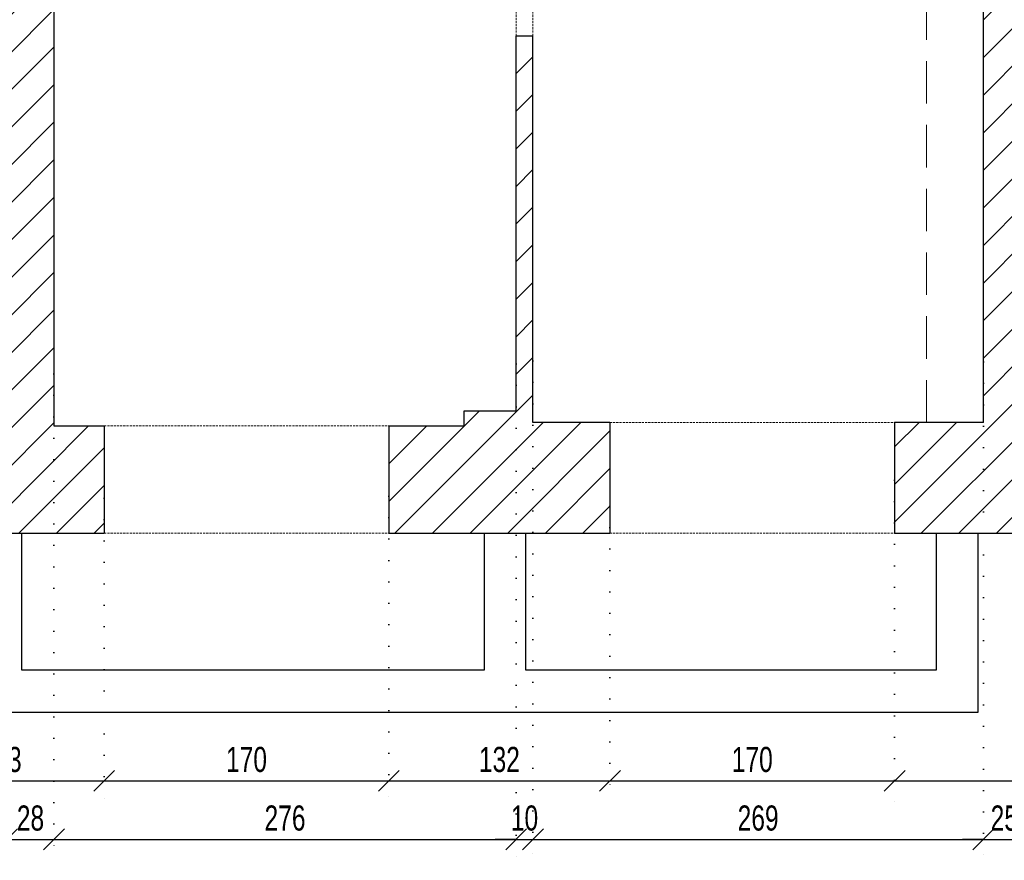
# Model space of a CAD drawing. Header units: millimetres. Extents: x 11149 to 111407, y -107619 to -23630.
# Tile 134 of 245: x 15160 to 15748, y -26080 to -25578. Entities that reach past the tile are written whole.
import ezdxf

# ---------------------------------------------------------------- set-up
doc = ezdxf.new("R2010")
doc.units = ezdxf.units.MM
doc.header["$LTSCALE"] = 2
for name, pattern in [('DOT', [6.35, 0, -6.35]), ('HIDDEN', [9.525, 6.35, -3.175]), ('HIDDENX2', [19.05, 12.7, -6.35])]:
    doc.linetypes.add(name, pattern=pattern)
doc.layers.get('0').update_dxf_attribs({"plot": 0})
doc.layers.get('Defpoints').update_dxf_attribs({"color": 1})
doc.layers.add('3DPLAN_A_KRESKOWANIE 1', color=253, linetype='Continuous')
doc.layers.add('A_SCHODY', color=6, linetype='Continuous')
for name, color, linetype, lineweight in [('3DPLAN_A_WYSOKOŚCI ZMIANA', 144, 'HIDDENX2', 5), ('A_ściany mur', 2, 'Continuous', 30), ('e-cad_wymiary', 4, 'Continuous', 9)]:
    doc.layers.add(name, color=color, linetype=linetype, lineweight=lineweight)
doc.styles.add('e-cad_1', font='arial.ttf', dxfattribs={"width": 0.7})
doc.dimstyles.new('e-cad_1_100_[cm]', dxfattribs={"dimscale": 10, "dimtxt": 1.5, "dimasz": 1.25, "dimexe": 1.25, "dimexo": 0.625, "dimgap": 0.5, "dimtad": 1, "dimdec": 0, "dimrnd": 1, "dimzin": 1, "dimtxsty": 'e-cad_1', "dimblk": 'OBLIQUE', "dimcen": 2.5, "dimclrd": 256, "dimclre": 252, "dimclrt": 7, "dimadec": 0, "dimazin": 0, "dimtfac": 1, "dimtix": 1, "dimtmove": 2, "dimatfit": 3, "dimldrblk": 'NONE', "dimfxl": 60, "dimfxlon": 1, "dimarcsym": 0})
pattern_1 = [(45, (12744.33, -25853.178), (-11.22532, 11.22532), [])]

# ---------------------------------------------------------------- blocks, each defined once
blk = doc.blocks.new('_OBLIQUE')
at = {"color": 0, "linetype": 'ByBlock', "lineweight": -2}
blk.add_line((-0.5, -0.5), (0.5, 0.5), dxfattribs=at)
blk = doc.blocks.new('*D819')
at = {"layer": 'Defpoints', "color": 0}
for p in [(15210.61, -25857.74), (15087.61, -25875.69), (15210.61, -26032.89)]:
    blk.add_point(p, dxfattribs=at)
at = {"layer": 'e-cad_wymiary', "color": 252, "linetype": 'DOT', "lineweight": -2}
for p, q in [((15210.61, -25863.99), (15210.61, -26045.39)), ((15087.61, -25881.94), (15087.61, -26045.39))]:
    blk.add_line(p, q, dxfattribs=at)
at = {"layer": 'e-cad_wymiary', "lineweight": -2}
blk.add_line((15087.61, -26032.89), (15210.61, -26032.89), dxfattribs=at)
at = {"layer": 'e-cad_wymiary', "lineweight": -2, "xscale": 12.5, "yscale": 12.5, "zscale": 12.5, "rotation": 180}
blk.add_blockref('_OBLIQUE', (15087.61, -26032.89), dxfattribs=at)
at = {"layer": 'e-cad_wymiary', "lineweight": -2, "xscale": 12.5, "yscale": 12.5, "zscale": 12.5}
blk.add_blockref('_OBLIQUE', (15210.61, -26032.89), dxfattribs=at)
at = {"layer": 'e-cad_wymiary', "color": 7, "insert": (15149.11, -26020.23), "char_height": 15, "attachment_point": 5, "style": 'e-cad_1'}
blk.add_mtext('123', dxfattribs=at)
blk = doc.blocks.new('_None')
blk = doc.blocks.new('*D820')
at = {"layer": 'Defpoints', "color": 0}
for p in [(15380.61, -25856.55), (15210.61, -25857.74), (15380.61, -26032.89)]:
    blk.add_point(p, dxfattribs=at)
at = {"layer": 'e-cad_wymiary', "color": 252, "linetype": 'DOT', "lineweight": -2}
for p, q in [((15380.61, -25862.8), (15380.61, -26045.39)), ((15210.61, -25863.99), (15210.61, -26045.39))]:
    blk.add_line(p, q, dxfattribs=at)
at = {"layer": 'e-cad_wymiary', "lineweight": -2}
blk.add_line((15210.61, -26032.89), (15380.61, -26032.89), dxfattribs=at)
at = {"layer": 'e-cad_wymiary', "lineweight": -2, "xscale": 12.5, "yscale": 12.5, "zscale": 12.5, "rotation": 180}
blk.add_blockref('_OBLIQUE', (15210.61, -26032.89), dxfattribs=at)
at = {"layer": 'e-cad_wymiary', "lineweight": -2, "xscale": 12.5, "yscale": 12.5, "zscale": 12.5}
blk.add_blockref('_OBLIQUE', (15380.61, -26032.89), dxfattribs=at)
at = {"layer": 'e-cad_wymiary', "color": 7, "insert": (15295.61, -26020.23), "char_height": 15, "attachment_point": 5, "style": 'e-cad_1'}
blk.add_mtext('170', dxfattribs=at)
blk = doc.blocks.new('*D821')
at = {"layer": 'Defpoints', "color": 0}
for p in [(15380.61, -25856.55), (15512.61, -25862.53), (15512.61, -26032.89)]:
    blk.add_point(p, dxfattribs=at)
at = {"layer": 'e-cad_wymiary', "color": 252, "linetype": 'DOT', "lineweight": -2}
for p, q in [((15380.61, -25862.8), (15380.61, -26045.39)), ((15512.61, -25868.78), (15512.61, -26045.39))]:
    blk.add_line(p, q, dxfattribs=at)
at = {"layer": 'e-cad_wymiary', "lineweight": -2}
blk.add_line((15380.61, -26032.89), (15512.61, -26032.89), dxfattribs=at)
at = {"layer": 'e-cad_wymiary', "lineweight": -2, "xscale": 12.5, "yscale": 12.5, "zscale": 12.5, "rotation": 180}
blk.add_blockref('_OBLIQUE', (15380.61, -26032.89), dxfattribs=at)
at = {"layer": 'e-cad_wymiary', "lineweight": -2, "xscale": 12.5, "yscale": 12.5, "zscale": 12.5}
blk.add_blockref('_OBLIQUE', (15512.61, -26032.89), dxfattribs=at)
at = {"layer": 'e-cad_wymiary', "color": 7, "insert": (15446.61, -26020.23), "char_height": 15, "attachment_point": 5, "style": 'e-cad_1'}
blk.add_mtext('132', dxfattribs=at)
blk = doc.blocks.new('*D822')
at = {"layer": 'Defpoints', "color": 0}
for p in [(15682.61, -25846.97), (15512.61, -25862.53), (15682.61, -26032.89)]:
    blk.add_point(p, dxfattribs=at)
at = {"layer": 'e-cad_wymiary', "color": 252, "linetype": 'DOT', "lineweight": -2}
for p, q in [((15682.61, -25853.22), (15682.61, -26045.39)), ((15512.61, -25868.78), (15512.61, -26045.39))]:
    blk.add_line(p, q, dxfattribs=at)
at = {"layer": 'e-cad_wymiary', "lineweight": -2}
blk.add_line((15512.61, -26032.89), (15682.61, -26032.89), dxfattribs=at)
at = {"layer": 'e-cad_wymiary', "lineweight": -2, "xscale": 12.5, "yscale": 12.5, "zscale": 12.5, "rotation": 180}
blk.add_blockref('_OBLIQUE', (15512.61, -26032.89), dxfattribs=at)
at = {"layer": 'e-cad_wymiary', "lineweight": -2, "xscale": 12.5, "yscale": 12.5, "zscale": 12.5}
blk.add_blockref('_OBLIQUE', (15682.61, -26032.89), dxfattribs=at)
at = {"layer": 'e-cad_wymiary', "color": 7, "insert": (15597.61, -26020.23), "char_height": 15, "attachment_point": 5, "style": 'e-cad_1'}
blk.add_mtext('170', dxfattribs=at)
blk = doc.blocks.new('*D823')
at = {"layer": 'Defpoints', "color": 0}
for p in [(16677.49, -25818.89), (15682.61, -25846.97), (16677.49, -26032.89)]:
    blk.add_point(p, dxfattribs=at)
at = {"layer": 'e-cad_wymiary', "color": 252, "linetype": 'DOT', "lineweight": -2}
for p, q in [((16677.49, -25825.14), (16677.49, -26045.39)), ((15682.61, -25853.22), (15682.61, -26045.39))]:
    blk.add_line(p, q, dxfattribs=at)
at = {"layer": 'e-cad_wymiary', "lineweight": -2}
blk.add_line((15682.61, -26032.89), (16677.49, -26032.89), dxfattribs=at)
at = {"layer": 'e-cad_wymiary', "lineweight": -2, "xscale": 12.5, "yscale": 12.5, "zscale": 12.5, "rotation": 180}
blk.add_blockref('_OBLIQUE', (15682.61, -26032.89), dxfattribs=at)
at = {"layer": 'e-cad_wymiary', "lineweight": -2, "xscale": 12.5, "yscale": 12.5, "zscale": 12.5}
blk.add_blockref('_OBLIQUE', (16677.49, -26032.89), dxfattribs=at)
at = {"layer": 'e-cad_wymiary', "color": 7, "insert": (16180.05, -26020.23), "char_height": 15, "attachment_point": 5, "style": 'e-cad_1'}
blk.add_mtext('995', dxfattribs=at)
blk = doc.blocks.new('*D844')
at = {"layer": 'Defpoints', "color": 0}
for p in [(15152.61, -25777), (15180.61, -25783.58), (15180.61, -26067.89)]:
    blk.add_point(p, dxfattribs=at)
at = {"layer": 'e-cad_wymiary', "color": 252, "linetype": 'DOT', "lineweight": -2}
for p, q in [((15152.61, -25783.25), (15152.61, -26080.39)), ((15180.61, -25789.83), (15180.61, -26080.39))]:
    blk.add_line(p, q, dxfattribs=at)
at = {"layer": 'e-cad_wymiary', "lineweight": -2}
blk.add_line((15152.61, -26067.89), (15180.61, -26067.89), dxfattribs=at)
at = {"layer": 'e-cad_wymiary', "lineweight": -2, "xscale": 12.5, "yscale": 12.5, "zscale": 12.5, "rotation": 180}
blk.add_blockref('_OBLIQUE', (15152.61, -26067.89), dxfattribs=at)
at = {"layer": 'e-cad_wymiary', "lineweight": -2, "xscale": 12.5, "yscale": 12.5, "zscale": 12.5}
blk.add_blockref('_OBLIQUE', (15180.61, -26067.89), dxfattribs=at)
at = {"layer": 'e-cad_wymiary', "color": 7, "insert": (15166.61, -26055.23), "char_height": 15, "attachment_point": 5, "style": 'e-cad_1'}
blk.add_mtext('28', dxfattribs=at)
blk = doc.blocks.new('*D845')
at = {"layer": 'Defpoints', "color": 0}
for p in [(15456.61, -25777.6), (15180.61, -25783.58), (15456.61, -26067.89)]:
    blk.add_point(p, dxfattribs=at)
at = {"layer": 'e-cad_wymiary', "color": 252, "linetype": 'DOT', "lineweight": -2}
for p, q in [((15456.61, -25783.85), (15456.61, -26080.39)), ((15180.61, -25789.83), (15180.61, -26080.39))]:
    blk.add_line(p, q, dxfattribs=at)
at = {"layer": 'e-cad_wymiary', "lineweight": -2}
blk.add_line((15180.61, -26067.89), (15456.61, -26067.89), dxfattribs=at)
at = {"layer": 'e-cad_wymiary', "lineweight": -2, "xscale": 12.5, "yscale": 12.5, "zscale": 12.5, "rotation": 180}
blk.add_blockref('_OBLIQUE', (15180.61, -26067.89), dxfattribs=at)
at = {"layer": 'e-cad_wymiary', "lineweight": -2, "xscale": 12.5, "yscale": 12.5, "zscale": 12.5}
blk.add_blockref('_OBLIQUE', (15456.61, -26067.89), dxfattribs=at)
at = {"layer": 'e-cad_wymiary', "color": 7, "insert": (15318.61, -26055.23), "char_height": 15, "attachment_point": 5, "style": 'e-cad_1'}
blk.add_mtext('276', dxfattribs=at)
blk = doc.blocks.new('*D846')
at = {"layer": 'Defpoints', "color": 0}
for p in [(15456.61, -25777.6), (15466.61, -25775.8), (15466.61, -26067.89)]:
    blk.add_point(p, dxfattribs=at)
at = {"layer": 'e-cad_wymiary', "color": 252, "linetype": 'DOT', "lineweight": -2}
for p, q in [((15456.61, -25783.85), (15456.61, -26080.39)), ((15466.61, -25782.05), (15466.61, -26080.39))]:
    blk.add_line(p, q, dxfattribs=at)
at = {"layer": 'e-cad_wymiary', "lineweight": -2}
for p, q in [((15456.61, -26067.89), (15444.11, -26067.89)), ((15456.61, -26067.89), (15466.61, -26067.89)), ((15466.61, -26067.89), (15479.11, -26067.89))]:
    blk.add_line(p, q, dxfattribs=at)
at = {"layer": 'e-cad_wymiary', "lineweight": -2, "xscale": 12.5, "yscale": 12.5, "zscale": 12.5}
blk.add_blockref('_OBLIQUE', (15456.61, -26067.89), dxfattribs=at)
at = {"layer": 'e-cad_wymiary', "lineweight": -2, "xscale": 12.5, "yscale": 12.5, "zscale": 12.5, "rotation": 180}
blk.add_blockref('_OBLIQUE', (15466.61, -26067.89), dxfattribs=at)
at = {"layer": 'e-cad_wymiary', "color": 7, "insert": (15461.61, -26055.23), "char_height": 15, "attachment_point": 5, "style": 'e-cad_1'}
blk.add_mtext('10', dxfattribs=at)
blk = doc.blocks.new('*D847')
at = {"layer": 'Defpoints', "color": 0}
for p in [(15466.61, -25775.8), (15735.61, -25776.4), (15735.61, -26067.89)]:
    blk.add_point(p, dxfattribs=at)
at = {"layer": 'e-cad_wymiary', "color": 252, "linetype": 'DOT', "lineweight": -2}
for p, q in [((15466.61, -25782.05), (15466.61, -26080.39)), ((15735.61, -25782.65), (15735.61, -26080.39))]:
    blk.add_line(p, q, dxfattribs=at)
at = {"layer": 'e-cad_wymiary', "lineweight": -2}
blk.add_line((15466.61, -26067.89), (15735.61, -26067.89), dxfattribs=at)
at = {"layer": 'e-cad_wymiary', "lineweight": -2, "xscale": 12.5, "yscale": 12.5, "zscale": 12.5, "rotation": 180}
blk.add_blockref('_OBLIQUE', (15466.61, -26067.89), dxfattribs=at)
at = {"layer": 'e-cad_wymiary', "lineweight": -2, "xscale": 12.5, "yscale": 12.5, "zscale": 12.5}
blk.add_blockref('_OBLIQUE', (15735.61, -26067.89), dxfattribs=at)
at = {"layer": 'e-cad_wymiary', "color": 7, "insert": (15601.11, -26055.23), "char_height": 15, "attachment_point": 5, "style": 'e-cad_1'}
blk.add_mtext('269', dxfattribs=at)
blk = doc.blocks.new('*D848')
at = {"layer": 'Defpoints', "color": 0}
for p in [(15735.61, -25776.4), (15760.61, -25776.4), (15760.61, -26067.89)]:
    blk.add_point(p, dxfattribs=at)
at = {"layer": 'e-cad_wymiary', "color": 252, "linetype": 'DOT', "lineweight": -2}
for p, q in [((15735.61, -25782.65), (15735.61, -26080.39)), ((15760.61, -25782.65), (15760.61, -26080.39))]:
    blk.add_line(p, q, dxfattribs=at)
at = {"layer": 'e-cad_wymiary', "lineweight": -2}
for p, q in [((15735.61, -26067.89), (15723.11, -26067.89)), ((15735.61, -26067.89), (15760.61, -26067.89)), ((15760.61, -26067.89), (15773.11, -26067.89))]:
    blk.add_line(p, q, dxfattribs=at)
at = {"layer": 'e-cad_wymiary', "lineweight": -2, "xscale": 12.5, "yscale": 12.5, "zscale": 12.5}
blk.add_blockref('_OBLIQUE', (15735.61, -26067.89), dxfattribs=at)
at = {"layer": 'e-cad_wymiary', "lineweight": -2, "xscale": 12.5, "yscale": 12.5, "zscale": 12.5, "rotation": 180}
blk.add_blockref('_OBLIQUE', (15760.61, -26067.89), dxfattribs=at)
at = {"layer": 'e-cad_wymiary', "color": 7, "insert": (15748.11, -26055.23), "char_height": 15, "attachment_point": 5, "style": 'e-cad_1'}
blk.add_mtext('25', dxfattribs=at)

msp = doc.modelspace()

# ---------------------------------------------------------------- hatches: boundary and pattern name
at = {"layer": '3DPLAN_A_KRESKOWANIE 1', "transparency": 33554687}
h = msp.add_hatch(dxfattribs=at)
h.set_pattern_fill('ANSI31', color=256, scale=5, style=0)
h.set_pattern_definition(pattern_1)
h.paths.add_polyline_path([(14736.61, -24305.89), (14782.01, -24305.89), (16677.49, -24305.89), (16677.49, -25884.89), (15707.49, -25884.89), (15682.61, -25884.89), (15682.61, -25818.89), (15701.61, -25818.89), (15735.61, -25818.89), (15735.61, -25246.89), (15701.61, -25246.89), (15679.61, -25246.89), (15679.61, -25216.89), (15679.61, -25215.89), (15694.61, -25215.89), (15704.61, -25215.89), (16023.61, -25215.89), (16034.61, -25205.89), (16034.61, -24957.89), (16023.61, -24947.89), (15704.61, -24947.89), (15694.61, -24947.89), (15611.38, -24947.89), (15609.77, -24947.89), (15611.38, -24947.89), (15611.38, -24911.89), (16012.61, -24911.89), (16012.61, -24903.89), (16079.61, -24903.89), (16079.61, -24911.89), (16638.61, -24911.89), (16638.61, -24345.89), (16079.61, -24345.89), (16079.61, -24353.89), (16012.61, -24353.89), (16012.61, -24345.89), (15476.61, -24345.89), (15476.61, -24693.89), (15447.61, -24693.89), (15447.61, -24352.89), (15429.61, -24352.89), (15429.61, -24345.89), (15178.61, -24345.89), (15178.61, -24916.89), (15234.61, -24916.89), (15234.61, -24944.89), (14880.61, -24944.89), (14864.61, -24962.89), (14864.61, -25016.89), (14835.61, -25016.89), (14835.61, -24963.89), (14819.61, -24947.89), (14803.61, -24947.89), (14803.61, -24914.9), (14826.61, -24914.9), (14826.61, -24901.9), (14899.61, -24901.9), (14899.61, -24914.9), (15159.61, -24914.9), (15159.61, -24352.9), (15115.61, -24352.9), (15115.61, -24345.9), (14873.61, -24345.9), (14873.61, -24347.9), (14828.61, -24347.9), (14828.61, -24345.9), (14736.61, -24345.9)])
h.paths.add_polyline_path([(15760.61, -25246.89), (15760.61, -25818.89), (16638.61, -25818.89), (16638.61, -24947.89), (16079.61, -24947.89), (16079.61, -25246.89)], flags=16)
h = msp.add_hatch(dxfattribs=at)
h.set_pattern_fill('ANSI31', color=256, scale=5, style=0)
h.set_pattern_definition(pattern_1)
h.paths.add_polyline_path([(14463.61, -25216.89), (14463.61, -25244.89), (14509.61, -25244.89), (14509.61, -25283.89), (14538.61, -25283.89), (14538.61, -25241.89), (14765.61, -25241.89), (14765.61, -25323.89), (14937.61, -25323.89), (14937.61, -25241.89), (15152.61, -25241.89), (15152.61, -25812.89), (15087.61, -25812.89), (15087.61, -25884.89), (15136.49, -25884.89), (15161.49, -25884.89), (15210.61, -25884.89), (15210.61, -25820.89), (15180.61, -25820.89), (15180.61, -25496.89), (15180.61, -25483.89), (15180.61, -25436.89), (15180.61, -25429.89), (15180.61, -25423.89), (15180.61, -25416.89), (15180.61, -25246.89), (15252.83, -25246.89), (15252.83, -25216.89), (14880.61, -25216.89), (14864.61, -25200.89), (14864.61, -25136.89), (14835.61, -25136.89), (14835.61, -25200.89), (14819.61, -25216.89)])
h = msp.add_hatch(dxfattribs=at)
h.set_pattern_fill('ANSI31', color=256, scale=5, style=0)
h.set_pattern_definition(pattern_1)
h.paths.add_polyline_path([(15380.61, -25884.89), (15437.49, -25884.89), (15462.49, -25884.89), (15512.61, -25884.89), (15512.61, -25818.89), (15466.61, -25818.89), (15466.61, -25587.89), (15456.61, -25587.89), (15456.61, -25811.89), (15425.61, -25811.89), (15425.61, -25820.89), (15380.61, -25820.89)])

# ---------------------------------------------------------------- linework, layer by layer
at = {"layer": '3DPLAN_A_WYSOKOŚCI ZMIANA'}
msp.add_line((15701.61, -25818.89), (15701.61, -25246.89), dxfattribs=at)
at = {"layer": 'A_SCHODY'}
for p, q in [((15161.49, -25966.89), (15161.49, -25884.89)), ((15437.49, -25884.89), (15437.49, -25966.89)), ((15462.49, -25966.89), (15462.49, -25884.89)), ((15707.49, -25884.89), (15707.49, -25966.89)), ((15732.49, -25991.89), (15732.49, -25884.89)), ((15437.49, -25966.89), (15161.49, -25966.89)), ((15707.49, -25966.89), (15462.49, -25966.89)), ((13970.49, -25991.89), (15732.49, -25991.89))]:
    msp.add_line(p, q, dxfattribs=at)
at = {"layer": 'A_ściany mur', "ltscale": 0.1}
for p, q in [((15735.61, -25818.89), (15735.61, -25246.89)), ((15180.61, -25436.89), (15180.61, -25820.89)), ((15456.61, -25811.89), (15456.61, -25587.89)), ((15456.61, -25587.89), (15466.61, -25587.89)), ((15466.61, -25818.89), (15466.61, -25587.89)), ((15466.61, -25587.89), (15466.61, -25587.89)), ((15456.61, -25811.89), (15456.61, -25626.89)), ((15466.61, -25818.89), (15466.61, -25626.89)), ((15425.61, -25820.89), (15425.61, -25811.89)), ((15425.61, -25811.89), (15456.61, -25811.89)), ((15180.61, -25820.89), (15210.61, -25820.89)), ((15180.61, -25820.89), (15210.61, -25820.89)), ((15210.61, -25820.89), (15210.61, -25884.89)), ((15380.61, -25820.89), (15425.61, -25820.89)), ((15380.61, -25820.89), (15380.61, -25884.89)), ((15512.61, -25818.89), (15466.61, -25818.89)), ((15512.61, -25818.89), (15512.61, -25884.89)), ((15735.61, -25818.89), (15682.61, -25818.89)), ((15682.61, -25818.89), (15682.61, -25884.89)), ((15087.61, -25884.89), (15210.61, -25884.89)), ((15380.61, -25884.89), (15512.61, -25884.89)), ((15682.61, -25884.89), (16677.49, -25884.89))]:
    msp.add_line(p, q, dxfattribs=at)
at = {"layer": 'A_ściany mur', "color": 4, "linetype": 'HIDDEN', "lineweight": 5, "ltscale": 0.1}
for p, q in [((15456.61, -25587.89), (15456.61, -25507.89)), ((15466.61, -25587.89), (15466.61, -25507.89)), ((15210.61, -25820.89), (15380.61, -25820.89)), ((15512.61, -25818.89), (15682.61, -25818.89)), ((15210.61, -25884.89), (15380.61, -25884.89)), ((15512.61, -25884.89), (15682.61, -25884.89))]:
    msp.add_line(p, q, dxfattribs=at)

# ---------------------------------------------------------------- dimensions: what is measured, and where the dimension line sits
at = {"layer": 'e-cad_wymiary'}
for base, p1, p2, picture, middle in [((15180.61, -26067.89), (15152.61, -25777), (15180.61, -25783.58), '*D844', (15166.61, -26055.23)), ((15456.61, -26067.89), (15180.61, -25783.58), (15456.61, -25777.6), '*D845', (15318.61, -26055.23)), ((15466.61, -26067.89), (15456.61, -25777.6), (15466.61, -25775.8), '*D846', (15461.61, -26055.23)), ((15735.61, -26067.89), (15466.61, -25775.8), (15735.61, -25776.4), '*D847', (15601.11, -26055.23)), ((15760.61, -26067.89), (15735.61, -25776.4), (15760.61, -25776.4), '*D848', (15748.11, -26055.23)), ((16677.49, -26032.89), (15682.61, -25846.97), (16677.49, -25818.89), '*D823', (16180.05, -26020.23)), ((15682.61, -26032.89), (15512.61, -25862.53), (15682.61, -25846.97), '*D822', (15597.61, -26020.23)), ((15380.61, -26032.89), (15210.61, -25857.74), (15380.61, -25856.55), '*D820', (15295.61, -26020.23)), ((15512.61, -26032.89), (15380.61, -25856.55), (15512.61, -25862.53), '*D821', (15446.61, -26020.23)), ((15210.61, -26032.89), (15087.61, -25875.69), (15210.61, -25857.74), '*D819', (15149.11, -26020.23))]:
    dim = msp.add_linear_dim(base=base, p1=p1, p2=p2, dimstyle='e-cad_1_100_[cm]', dxfattribs=at)
    dim.commit()
    dim.dimension.update_dxf_attribs({"geometry": picture, "text_midpoint": middle})

doc.saveas('drawing.dxf')
